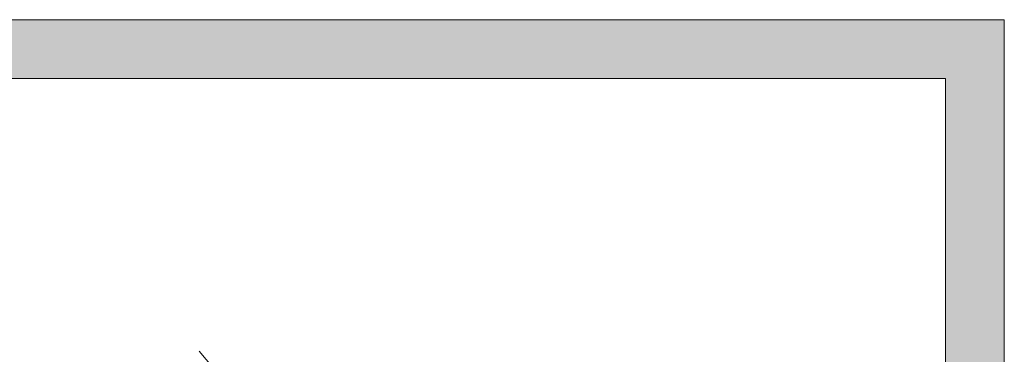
# Model space of a CAD drawing. Extents: x 5468194 to 5468404, y 5919486 to 5919674.
# Tile 12 of 12: x 5468362 to 5468404, y 5919623 to 5919637. Entities that reach past the tile are written whole.
import ezdxf

# ---------------------------------------------------------------- set-up
doc = ezdxf.new("R2010")
doc.units = 0
for name, color, linetype, lineweight in [('GULKPR', 253, 'CONTINUOUS', 18), ('GULWPR', 253, 'CONTINUOUS', 18), ('ZZ_ramka', 250, 'CONTINUOUS', 13)]:
    doc.layers.add(name, color=color, linetype=linetype, lineweight=lineweight)

msp = doc.modelspace()

# ---------------------------------------------------------------- hatches: boundary and pattern name
at = {"layer": 'ZZ_ramka', "true_color": 0xffffff}
h = msp.add_hatch(color=7, dxfattribs=at)
h.paths.add_polyline_path([(5468401.523, 5919491.204), (5468201.523, 5919491.204), (5468201.523, 5919634.704), (5468401.523, 5919634.704)], flags=16)
h.paths.add_polyline_path([(5468194.023, 5919637.204), (5468404.023, 5919637.204), (5468404.023, 5919488.704), (5468194.023, 5919488.704)])

# ---------------------------------------------------------------- linework, layer by layer
at = {"layer": 'GULKPR', "linetype": 'Continuous', "lineweight": 18, "elevation": 10.14}
msp.add_lwpolyline([(5468369.698, 5919623.077), (5468371.63, 5919620.78)], dxfattribs=at)
at = {"layer": 'GULWPR', "linetype": 'Continuous', "lineweight": 18, "elevation": 10.14}
msp.add_lwpolyline([(5468371.63, 5919620.78), (5468369.698, 5919623.077)], dxfattribs=at)
at = {"layer": 'ZZ_ramka', "elevation": 10.06}
for points in [[(5468194.023, 5919637.204), (5468404.023, 5919637.204), (5468404.023, 5919488.704), (5468194.023, 5919488.704)], [(5468401.523, 5919491.204), (5468201.523, 5919491.204), (5468201.523, 5919634.704), (5468401.523, 5919634.704)]]:
    msp.add_lwpolyline(points, close=True, dxfattribs=at)

doc.saveas('drawing.dxf')
